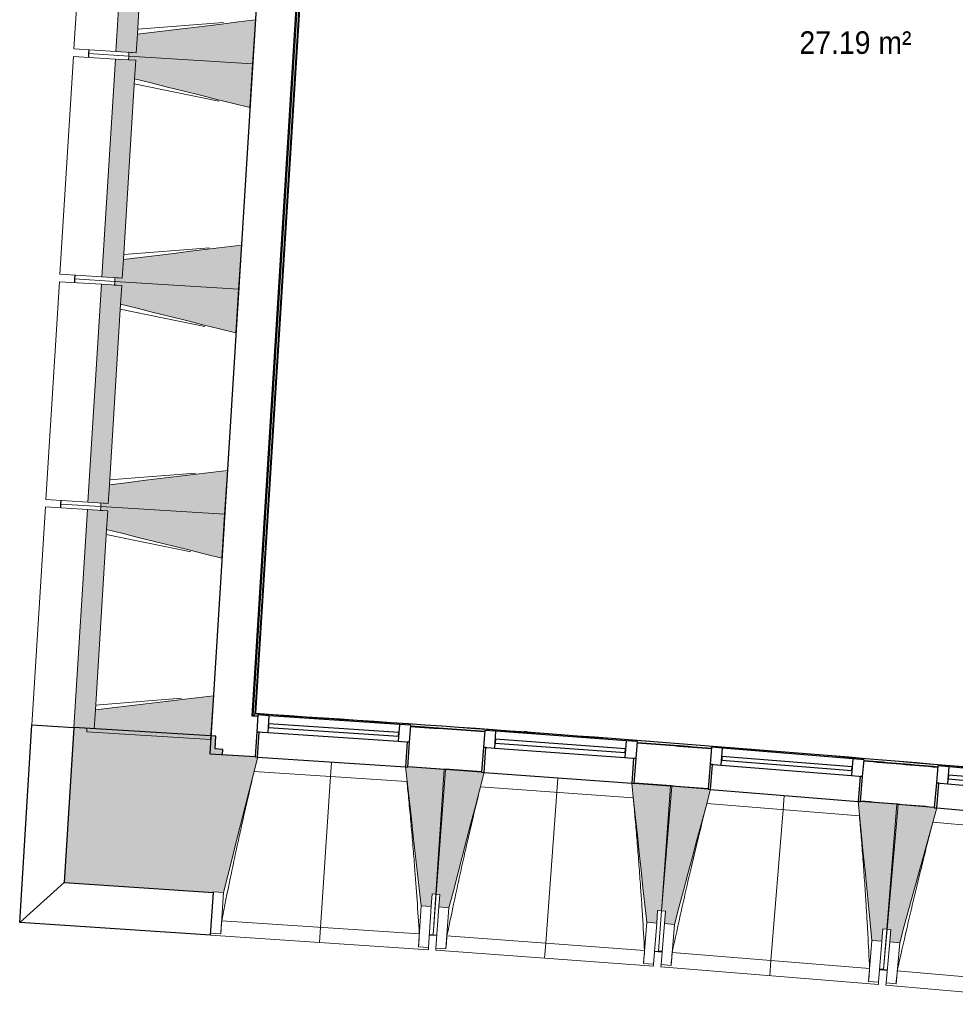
# Model space of a CAD drawing. Header units: millimetres. Extents: x 1293 to 60335, y -36590 to 4541.
# Tile 7 of 65: x 24633 to 28362, y -30450 to -26524. Entities that reach past the tile are written whole.
import ezdxf

# ---------------------------------------------------------------- set-up
doc = ezdxf.new("R2010")
doc.units = ezdxf.units.MM
for name, color, linetype, lineweight in [('A-AREA-IDEN', 7, 'Continuous', 30), ('A-FLOR-HRAL', 7, 'Continuous', 18), ('A-WALL-PATT', 7, 'Continuous', 25), ('BATIEMENT', 7, 'Continuous', 18), ('BATIMENT', 7, 'Continuous', 25), ('FENETRES', 7, 'Continuous', 25), ('GEN', 7, 'Continuous', 18), ('SOLS', 7, 'Continuous', 25)]:
    doc.layers.add(name, color=color, linetype=linetype, lineweight=lineweight)
doc.layers.add('A-GLAZ', color=7, linetype='Continuous', lineweight=25, true_color=0x5c63b1)
doc.styles.add('Arial_1', font='arial.ttf', dxfattribs={"width": 0.9, "height": 90})

# ---------------------------------------------------------------- blocks, each defined once
blk = doc.blocks.new('XXX_VIDE FENETRE - 590-389517-2021_015_1111_DCE_1_50_N0 FINI_CVC_PAC')
at = {"layer": 'A-GLAZ'}
for p, q in [((260.1, -120), (-260.1, -120)), ((-260.1, -120), (-260.1, -135)), ((-260.1, -135), (260.1, -135)), ((260.1, -135), (260.1, -120))]:
    blk.add_line(p, q, dxfattribs=at)
at = {"layer": 'FENETRES'}
for p, q in [((-305.1, 0), (-305.1, -100)), ((-295.1, 0), (-305.1, 0)), ((295.1, 0), (-295.1, 0)), ((-295.1, -100), (-295.1, 0)), ((305.1, 0), (295.1, 0)), ((295.1, 0), (295.1, -100)), ((305.1, -100), (305.1, 0)), ((-305.1, -100), (-295.1, -100)), ((-260.1, -100), (-305.1, -100)), ((-305.1, -100), (-305.1, -167.5)), ((-260.1, -167.5), (-260.1, -100)), ((260.1, -100), (-260.1, -100)), ((260.1, -100), (260.1, -167.5)), ((305.1, -100), (260.1, -100)), ((295.1, -100), (305.1, -100)), ((305.1, -167.5), (305.1, -100)), ((-305.1, -167.5), (-260.1, -167.5)), ((-260.1, -167.5), (260.1, -167.5)), ((260.1, -167.5), (305.1, -167.5))]:
    blk.add_line(p, q, dxfattribs=at)
blk = doc.blocks.new('Garde-corps - Garde-corps-510192-2021_015_1111_DCE_1_50_N0 FINI_CVC_PAC')
at = {"layer": 'A-FLOR-HRAL'}
for p, q in [((-13375.8, -29298.6), (-13001.8, -23280.8)), ((-13368.2, -29292), (-12995.1, -23288.4)), ((-13366.4, -29290.3), (-12993.5, -23290.2)), ((-13364.6, -29288.8), (-12992, -23292)), ((-13356.8, -29300.2), (-13375.8, -29298.6)), ((-13356.7, -29299.8), (-13375.8, -29298.6)), ((-13083.2, -29311.6), (-13364.6, -29288.8)), ((-12552.2, -29354.7), (-12610.1, -29350)), ((-12284.1, -29362.5), (-12294.9, -29361.7))]:
    blk.add_line(p, q, dxfattribs=at)
at = {"layer": 'A-FLOR-HRAL', "flags": 128}
for points in [[(-13375.8, -29298.6), (-13375.9, -29298.7), (-13376.2, -29299), (-13376.6, -29299.4), (-13377.1, -29299.8), (-13377.7, -29300.3), (-13378.3, -29300.9), (-13378.9, -29301.4)], [(-13368.2, -29292), (-13372, -29295.3), (-13375.8, -29298.6)], [(-13364.6, -29288.8), (-13364.6, -29288.8), (-13364.7, -29288.9), (-13364.9, -29289), (-13365, -29289.2), (-13365.3, -29289.4), (-13365.5, -29289.6), (-13365.7, -29289.8), (-13365.9, -29290), (-13366.2, -29290.2), (-13366.4, -29290.3)]]:
    blk.add_lwpolyline(points, dxfattribs=at)
at = {"layer": 'A-FLOR-HRAL'}
for radius, start, end in [(125935, 84.373021, 86.346998), (125936.7, 84.373813, 86.346207), (125927.8, 85.92938, 86.063936), (125927.8, 85.517188, 85.651745), (125927.8, 85.104996, 85.239553)]:
    blk.add_arc((-21392, -154971), radius, start, end, dxfattribs=at)
blk = doc.blocks.new('B02_ARC_rvt-1-2021_015_1111_DCE_1_50_N0 FINI_CVC_PAC')
at = {"layer": 'BATIEMENT', "lineweight": 25}
for p, q in [((-13154.3, -23106.7), (-13548.5, -29451)), ((-13378.9, -29301.4), (-13004.6, -23277.6)), ((-13356.9, -29302.8), (-13378.9, -29301.4)), ((-13548.5, -29451), (-13388.9, -29461.1)), ((-13388.9, -29461.1), (-13367.6, -29462.5))]:
    blk.add_line(p, q, dxfattribs=at)
for radius, start, end in [(125924.8, 85.929383, 86.063933), (125924.8, 85.517191, 85.651742), (125924.8, 85.104999, 85.23955), (125764.8, 85.929576, 86.063774), (125764.8, 85.517384, 85.651582), (125764.8, 85.105191, 85.239389)]:
    blk.add_arc((-21392, -154971), radius, start, end, dxfattribs=at)
at = {"layer": 'SOLS'}
for p, q in [((-12614.2, -29512.9), (-12609.4, -29513.2)), ((-11711.8, -29579.3), (-11707.1, -29579.7)), ((-10954.5, -29640.1), (-10900.6, -29644.6)), ((-10810, -29652.2), (-10805.3, -29652.6))]:
    blk.add_line(p, q, dxfattribs=at)
at = {"layer": 'BATIEMENT', "lineweight": 18}
blk.add_blockref('Garde-corps - Garde-corps-510192-2021_015_1111_DCE_1_50_N0 FINI_CVC_PAC', (0, 0), dxfattribs=at)
at = {"layer": 'FENETRES', "lineweight": 18}
for p, rotation in [((-13063.2, -29483.8), 176.1892004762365), ((-12160.7, -29547.1), 175.7775659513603), ((-11258.6, -29616.9), 175.3659314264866), ((-10357.1, -29693.1), 174.9542969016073)]:
    blk.add_blockref('XXX_VIDE FENETRE - 590-389517-2021_015_1111_DCE_1_50_N0 FINI_CVC_PAC', p, dxfattribs=dict(at, rotation=rotation))
blk = doc.blocks.new('20_MUR PREFA_01 - MODULE_01 B-3165811-2021_015_1111_DCE_1_50_N0 FINI_CVC_PAC')
at = {"layer": 'GEN'}
for p, q in [((0, 722.1), (0, 661.4)), ((0, 661.4), (0, 58.5)), ((0, 0.7), (0, 58.5))]:
    blk.add_line(p, q, dxfattribs=at)
blk = doc.blocks.new('Murs 6 - Murs 1-3191379-2021_015_1111_DCE_1_50_N0 FINI_CVC_PAC')
at = {"layer": 'A-WALL-PATT', "true_color": 0x787878}
blk.add_hatch(color=8, dxfattribs=at).paths.add_polyline_path([(-13533.8, -30003.9), (-13530.4, -29951.9), (-13545.3, -29950.9), (-13512.2, -29453.2), (-13497.2, -29454.2), (-13495.9, -29434), (-13527, -29431.9), (-13523.8, -29380.9), (-14089.6, -29345.7), (-14128.1, -29964.3), (-13545.3, -30003.1)])
at = {"layer": 'BATIEMENT', "lineweight": 25}
for p, q in [((-14089.6, -29345.7), (-14128.1, -29964.3)), ((-13523.8, -29380.9), (-14089.6, -29345.7)), ((-13527, -29431.9), (-13523.8, -29380.9)), ((-13495.9, -29434), (-13527, -29431.9)), ((-13497.2, -29454.2), (-13495.9, -29434)), ((-14128.1, -29964.3), (-13533.8, -30003.9)), ((-13533.8, -30003.9), (-13533.7, -30001.8))]:
    blk.add_line(p, q, dxfattribs=at)
at = {"layer": 'BATIMENT'}
for p, q in [((-14306, -30124), (-14257, -29335.3)), ((-14257, -29335.3), (-14089.6, -29345.7)), ((-14128.1, -29964.3), (-14306, -30124)), ((-13545.2, -30174.7), (-13533.8, -30003.9)), ((-13545.2, -30174.7), (-14306, -30124))]:
    blk.add_line(p, q, dxfattribs=at)
blk = doc.blocks.new('B02_DC_STR_rvt-1-2021_015_1111_DCE_1_50_N0 FINI_CVC_PAC')
at = {"layer": 'BATIMENT', "lineweight": 5, "true_color": 0x787878}
for points in [[(-13841.7, -26655.9), (-13787.7, -25787.6), (-13868.2, -25782.6), (-13922.2, -26650.9), (-13870.4, -26654.2)], [(-13377.6, -26699.8), (-13366.7, -26525.1), (-13837, -26581.6), (-13841.7, -26655.9), (-13870.4, -26654.2), (-13871.3, -26669.1), (-13433.9, -26696.3)], [(-13897.5, -27554.2), (-13843.5, -26685.9), (-13924, -26680.9), (-13978, -27549.2), (-13926.2, -27552.4)], [(-13388.4, -26874.5), (-13377.6, -26699.8), (-13871.3, -26669.1), (-13872.2, -26684.1), (-13843.5, -26685.9), (-13848.1, -26760.2), (-13454.1, -26858.1)], [(-13433.4, -27598.1), (-13422.5, -27423.4), (-13892.9, -27479.9), (-13897.5, -27554.2), (-13926.2, -27552.4), (-13927.1, -27567.4), (-13489.7, -27594.6)], [(-13953.3, -28452.5), (-13899.3, -27584.2), (-13979.8, -27579.1), (-14033.8, -28447.5), (-13982, -28450.7)], [(-13444.2, -27772.7), (-13433.4, -27598.1), (-13927.1, -27567.4), (-13928, -27582.4), (-13899.3, -27584.2), (-13904, -27658.5), (-13509.9, -27756.4)], [(-13489.2, -28496.3), (-13478.4, -28321.7), (-13948.7, -28378.2), (-13953.3, -28452.5), (-13982, -28450.7), (-13982.9, -28465.7), (-13545.5, -28492.8)], [(-14009.1, -29350.7), (-13955.1, -28482.4), (-14035.7, -28477.4), (-14089.6, -29345.7), (-14037.8, -29349)], [(-13500.1, -28671), (-13489.2, -28496.3), (-13982.9, -28465.7), (-13983.9, -28480.6), (-13955.1, -28482.4), (-13959.8, -28556.7), (-13565.7, -28654.7)], [(-13545, -29394.6), (-13534.2, -29219.9), (-14004.5, -29276.4), (-14009.1, -29350.7), (-14037.8, -29349), (-14038.7, -29363.9), (-13572.2, -29392.9)], [(-13493.8, -30004.5), (-13357.7, -29464.2), (-13367.7, -29463.6), (-13367.7, -29462.9), (-13512.2, -29453.2), (-13545.3, -29950.9), (-13530.4, -29951.9), (-13533.7, -30001.8), (-13530.4, -30002)], [(-12665.6, -30059.6), (-12662.3, -30009.8), (-12647.3, -30010.8), (-12614.2, -29513.1), (-12758.8, -29503.4), (-12758.8, -29504.1), (-12768.8, -29503.5), (-12705.5, -30057)], [(-12595, -30064.6), (-12455, -29525.4), (-12465, -29524.6), (-12465, -29524), (-12609.4, -29513.3), (-12646.1, -30010.7), (-12631.2, -30011.8), (-12634.9, -30061.7), (-12631.2, -30062)], [(-11767.2, -30125.8), (-11763.5, -30075.9), (-11748.6, -30077), (-11711.9, -29579.6), (-11856.4, -29568.9), (-11856.4, -29569.6), (-11866.4, -29568.8), (-11807.1, -30122.8), (-11784, -30124.5)], [(-11696.6, -30131.3), (-11552.8, -29593), (-11562.7, -29592.2), (-11562.7, -29591.5), (-11707.1, -29579.8), (-11747.4, -30077), (-11732.5, -30078.2), (-11736.5, -30128), (-11732.5, -30128.4)], [(-10869.3, -30198.3), (-10865.3, -30148.5), (-10850.3, -30149.7), (-10810, -29652.5), (-10954.5, -29640.8), (-10954.5, -29641.5), (-10964.5, -29640.7), (-10909.2, -30195.1)], [(-10798.8, -30204.3), (-10651.1, -29667.1), (-10661, -29666.3), (-10661, -29665.6), (-10805.3, -29652.8), (-10849.2, -30149.7), (-10834.2, -30151), (-10838.6, -30200.8), (-10834.2, -30201.2)]]:
    blk.add_hatch(color=8, dxfattribs=at).paths.add_polyline_path(points)
at = {"layer": 'BATIEMENT'}
for p, q in [((-13868.2, -25782.6), (-13922.2, -26650.9)), ((-13837, -26581.1), (-13792.3, -25862.5)), ((-13377.6, -26699.8), (-13366.7, -26525.1)), ((-13837, -26581.6), (-13841.7, -26655.9)), ((-13841.7, -26655.9), (-13837, -26581.6)), ((-13922.2, -26650.9), (-13841.7, -26655.9)), ((-13870.4, -26654.2), (-13871.3, -26669.1)), ((-13841.7, -26655.9), (-13870.4, -26654.2)), ((-13924, -26680.9), (-13978, -27549.2)), ((-13843.5, -26685.9), (-13924, -26680.9)), ((-13871.3, -26669.1), (-13872.2, -26684.1)), ((-13872.2, -26684.1), (-13843.5, -26685.9)), ((-13871.3, -26669.1), (-13377.6, -26699.8)), ((-13377.6, -26699.8), (-13871.3, -26669.1)), ((-13843.5, -26685.9), (-13848.1, -26760.2)), ((-13848.1, -26760.2), (-13843.5, -26685.9)), ((-13388.4, -26874.5), (-13377.6, -26699.8)), ((-13892.8, -27479.4), (-13848.2, -26760.7)), ((-13433.4, -27598.1), (-13422.5, -27423.4)), ((-13892.9, -27479.9), (-13897.5, -27554.2)), ((-13897.5, -27554.2), (-13892.9, -27479.9)), ((-13978, -27549.2), (-13897.5, -27554.2)), ((-13926.2, -27552.4), (-13927.1, -27567.4)), ((-13897.5, -27554.2), (-13926.2, -27552.4)), ((-13979.8, -27579.1), (-14033.8, -28447.5)), ((-13899.3, -27584.2), (-13979.8, -27579.1)), ((-13927.1, -27567.4), (-13928, -27582.4)), ((-13928, -27582.4), (-13899.3, -27584.2)), ((-13927.1, -27567.4), (-13433.4, -27598.1)), ((-13433.4, -27598.1), (-13927.1, -27567.4)), ((-13899.3, -27584.2), (-13904, -27658.5)), ((-13904, -27658.5), (-13899.3, -27584.2)), ((-13444.2, -27772.7), (-13433.4, -27598.1)), ((-13948.6, -28377.6), (-13904, -27659)), ((-13489.2, -28496.3), (-13478.4, -28321.7)), ((-13948.7, -28378.2), (-13953.3, -28452.5)), ((-13953.3, -28452.5), (-13948.7, -28378.2)), ((-14033.8, -28447.5), (-13953.3, -28452.5)), ((-13982, -28450.7), (-13982.9, -28465.7)), ((-13953.3, -28452.5), (-13982, -28450.7)), ((-14035.7, -28477.4), (-14089.6, -29345.7)), ((-13955.1, -28482.4), (-14035.7, -28477.4)), ((-13982.9, -28465.7), (-13983.9, -28480.6)), ((-13983.9, -28480.6), (-13955.1, -28482.4)), ((-13982.9, -28465.7), (-13489.2, -28496.3)), ((-13489.2, -28496.3), (-13982.9, -28465.7)), ((-13955.1, -28482.4), (-13959.8, -28556.7)), ((-13959.8, -28556.7), (-13955.1, -28482.4)), ((-13500.1, -28671), (-13489.2, -28496.3)), ((-14004.5, -29275.9), (-13959.8, -28557.3)), ((-13545, -29394.6), (-13534.2, -29219.9)), ((-14004.5, -29276.4), (-14009.1, -29350.7)), ((-14009.1, -29350.7), (-14004.5, -29276.4)), ((-14089.6, -29345.7), (-14009.1, -29350.7)), ((-14037.8, -29349), (-14038.7, -29363.9)), ((-14038.7, -29363.9), (-13545, -29394.6)), ((-14009.1, -29350.7), (-14037.8, -29349)), ((-13367.6, -29462.9), (-13497.2, -29454.2)), ((-12614.2, -29513.1), (-12758.8, -29503.4)), ((-12647.3, -30010.8), (-12614.2, -29513.1)), ((-12609.4, -29513.3), (-12646.1, -30010.7)), ((-12464.9, -29524), (-12609.4, -29513.3)), ((-11711.9, -29579.6), (-11856.4, -29568.9)), ((-11748.6, -30077), (-11711.9, -29579.6)), ((-11707.1, -29579.8), (-11747.4, -30077)), ((-11562.7, -29591.5), (-11707.1, -29579.8)), ((-10810, -29652.5), (-10954.5, -29640.8)), ((-10850.3, -30149.7), (-10810, -29652.5)), ((-10805.3, -29652.8), (-10849.2, -30149.7)), ((-10661, -29665.6), (-10805.3, -29652.8)), ((-13533.7, -30001.8), (-13493.8, -30004.5)), ((-12665.6, -30059.6), (-12662.3, -30009.8)), ((-12662.3, -30009.8), (-12647.3, -30010.8)), ((-12646.1, -30010.7), (-12631.2, -30011.8)), ((-12631.2, -30011.8), (-12634.9, -30061.7)), ((-12705.5, -30057), (-12665.6, -30059.6)), ((-12634.9, -30061.7), (-12595, -30064.6)), ((-11767.2, -30125.8), (-11763.5, -30075.9)), ((-11763.5, -30075.9), (-11748.6, -30077)), ((-11747.4, -30077), (-11732.5, -30078.2)), ((-11732.5, -30078.2), (-11736.5, -30128)), ((-11807.1, -30122.8), (-11767.2, -30125.8)), ((-11736.5, -30128), (-11696.6, -30131.3)), ((-10869.3, -30198.3), (-10865.3, -30148.5)), ((-10865.3, -30148.5), (-10850.3, -30149.7)), ((-10849.2, -30149.7), (-10834.2, -30151)), ((-10834.2, -30151), (-10838.6, -30200.8)), ((-10909.2, -30195.1), (-10869.3, -30198.3)), ((-10838.6, -30200.8), (-10798.8, -30204.3))]:
    blk.add_line(p, q, dxfattribs=at)
at = {"layer": 'BATIEMENT', "flags": 128}
for points in [[(-13366.7, -26525.1), (-13433.9, -26533.2), (-13501.1, -26541.3), (-13568.3, -26549.3), (-13635.5, -26557.4), (-13702.7, -26565.5), (-13769.8, -26573.6), (-13837, -26581.6)], [(-13848.1, -26760.2), (-13782.5, -26776.5), (-13716.8, -26792.8), (-13651.1, -26809.2), (-13585.4, -26825.5), (-13519.8, -26841.8), (-13454.1, -26858.1), (-13388.4, -26874.5)], [(-13422.5, -27423.4), (-13489.7, -27431.5), (-13556.9, -27439.5), (-13624.1, -27447.6), (-13691.3, -27455.7), (-13758.5, -27463.8), (-13825.7, -27471.8), (-13892.9, -27479.9)], [(-13904, -27658.5), (-13838.3, -27674.8), (-13772.6, -27691.1), (-13706.9, -27707.4), (-13641.3, -27723.8), (-13575.6, -27740.1), (-13509.9, -27756.4), (-13444.2, -27772.7)], [(-13478.4, -28321.7), (-13545.5, -28329.7), (-13612.7, -28337.8), (-13679.9, -28345.9), (-13747.1, -28354), (-13814.3, -28362), (-13881.5, -28370.1), (-13948.7, -28378.2)], [(-13959.8, -28556.7), (-13894.1, -28573.1), (-13828.4, -28589.4), (-13762.8, -28605.7), (-13697.1, -28622), (-13631.4, -28638.4), (-13565.7, -28654.7), (-13500.1, -28671)], [(-13534.2, -29219.9), (-13601.4, -29228), (-13668.6, -29236.1), (-13735.7, -29244.2), (-13802.9, -29252.2), (-13870.1, -29260.3), (-13937.3, -29268.4), (-14004.5, -29276.4)], [(-13493.8, -30004.5), (-13476.8, -29936.9), (-13459.7, -29869.2), (-13442.7, -29801.6), (-13425.7, -29734), (-13408.6, -29666.4), (-13391.6, -29598.8), (-13374.6, -29531.2), (-13357.5, -29463.5)], [(-12768.8, -29502.8), (-12760.9, -29572), (-12753, -29641.3), (-12745.1, -29710.6), (-12737.2, -29779.9), (-12729.3, -29849.2), (-12721.4, -29918.4), (-12713.4, -29987.7), (-12705.5, -30057)], [(-12595, -30064.6), (-12577.5, -29997.2), (-12559.9, -29929.7), (-12542.4, -29862.2), (-12524.9, -29794.7), (-12507.4, -29727.2), (-12489.9, -29659.7), (-12472.4, -29592.2), (-12454.8, -29524.7)], [(-11866.4, -29568.1), (-11859, -29637.5), (-11851.6, -29706.8), (-11844.2, -29776.1), (-11836.8, -29845.5), (-11829.4, -29914.8), (-11822, -29984.1), (-11814.5, -30053.5), (-11807.1, -30122.8)], [(-11696.6, -30131.3), (-11678.6, -30063.9), (-11660.6, -29996.5), (-11642.6, -29929.2), (-11624.6, -29861.8), (-11606.6, -29794.4), (-11588.6, -29727.1), (-11570.6, -29659.7), (-11552.6, -29592.3)], [(-10964.5, -29640), (-10957.6, -29709.4), (-10950.7, -29778.8), (-10943.8, -29848.2), (-10936.9, -29917.6), (-10930, -29986.9), (-10923, -30056.3), (-10916.1, -30125.7), (-10909.2, -30195.1)], [(-10798.8, -30204.3), (-10780.3, -30137.1), (-10761.8, -30069.9), (-10743.3, -30002.6), (-10724.8, -29935.4), (-10706.3, -29868.2), (-10687.9, -29800.9), (-10669.4, -29733.7), (-10650.9, -29666.5)]]:
    blk.add_lwpolyline(points, dxfattribs=at)
at = {"layer": 'BATIMENT', "lineweight": 18}
for p, q in [((-14035.6, -25772.2), (-14089.6, -26640.5)), ((-13835.8, -26562.2), (-13493.2, -26535.1)), ((-13922.2, -26650.9), (-14089.6, -26640.5)), ((-14031.3, -26659.2), (-14030.4, -26644.2)), ((-14091.4, -26670.5), (-14145.4, -27538.8)), ((-14091.4, -26670.5), (-13924, -26680.9)), ((-14032.2, -26674.2), (-14031.3, -26659.2)), ((-13871.3, -26669.1), (-14031.3, -26659.2)), ((-14031.3, -26659.2), (-13871.3, -26669.1)), ((-13512.7, -26848.9), (-13849.3, -26779.6)), ((-13891.6, -27460.5), (-13549, -27433.4)), ((-13978, -27549.2), (-14145.4, -27538.8)), ((-14088.1, -27572.4), (-14087.1, -27557.5)), ((-14087.1, -27557.5), (-14086.2, -27542.5)), ((-13927.1, -27567.4), (-14087.1, -27557.5)), ((-14087.1, -27557.5), (-13927.1, -27567.4)), ((-14147.2, -27568.7), (-14201.2, -28437.1)), ((-14147.2, -27568.7), (-13979.8, -27579.1)), ((-13568.5, -27747.2), (-13905.2, -27677.9)), ((-13947.5, -28358.7), (-13604.8, -28331.7)), ((-14033.8, -28447.5), (-14201.2, -28437.1)), ((-14143.9, -28470.7), (-14143, -28455.7)), ((-14143, -28455.7), (-14142, -28440.7)), ((-13982.9, -28465.7), (-14143, -28455.7)), ((-14143, -28455.7), (-13982.9, -28465.7)), ((-14203.1, -28467), (-14257, -29335.3)), ((-14203.1, -28467), (-14035.7, -28477.4)), ((-13624.3, -28645.4), (-13961, -28576.2)), ((-14003.3, -29257), (-13660.6, -29229.9)), ((-14089.6, -29345.7), (-14257, -29335.3)), ((-13357.7, -29464.2), (-12768.8, -29503.4)), ((-12762.5, -29561.8), (-13371.6, -29521.2)), ((-12455, -29525.4), (-11866.4, -29568.8)), ((-11860.5, -29627.2), (-12469.4, -29582.3)), ((-11552.8, -29593), (-10964.5, -29640.7)), ((-10959.1, -29699.1), (-11567.5, -29649.8)), ((-10651.1, -29667.1), (-10063.1, -29719)), ((-10058.1, -29777.5), (-10666.2, -29723.8)), ((-13504.7, -30168.3), (-13493.8, -30004.5)), ((-12658.1, -30172.4), (-12646.1, -30010.7)), ((-12647.3, -30010.8), (-12658.1, -30172.5)), ((-12705.5, -30057), (-12716.4, -30220.8)), ((-12665.6, -30059.6), (-12676.5, -30223.5)), ((-12647, -30225.5), (-12634.9, -30061.7)), ((-12607.1, -30228.4), (-12595, -30064.6)), ((-11760.5, -30238.6), (-11747.4, -30077)), ((-11748.6, -30077), (-11760.5, -30238.7)), ((-13501, -30116.9), (-12713.3, -30169.4)), ((-11807.1, -30122.8), (-11819.2, -30286.6)), ((-11767.2, -30125.8), (-11779.3, -30289.5)), ((-11749.8, -30291.7), (-11736.5, -30128)), ((-11709.9, -30294.9), (-11696.6, -30131.3)), ((-10863.4, -30311.2), (-10849.2, -30149.7)), ((-10850.3, -30149.7), (-10863.4, -30311.3)), ((-13545.2, -30174.7), (-12677.1, -30232.5)), ((-13504.7, -30168.3), (-13544.6, -30165.7)), ((-13504.6, -30168.1), (-13504.7, -30168.3)), ((-12673.2, -30173.6), (-12658.2, -30174.6)), ((-12658.2, -30174.5), (-12658.2, -30173.5)), ((-12658.2, -30173.5), (-12658.2, -30174.6)), ((-12658.2, -30174.5), (-12643.3, -30175.6)), ((-12603, -30177), (-11815.7, -30235.1)), ((-12716.4, -30220.8), (-12716.5, -30220.6)), ((-12676.5, -30223.5), (-12716.4, -30220.8)), ((-12676.5, -30223.5), (-12677.1, -30232.5)), ((-12647.6, -30234.5), (-12647, -30225.5)), ((-12607.1, -30228.4), (-12647, -30225.5)), ((-12607, -30228.2), (-12607.1, -30228.4)), ((-10909.2, -30195.1), (-10922.5, -30358.8)), ((-10869.3, -30198.3), (-10882.6, -30362)), ((-10853.1, -30364.4), (-10838.6, -30200.8)), ((-10813.2, -30367.9), (-10798.8, -30204.3)), ((-12647.6, -30234.5), (-11780, -30298.5)), ((-11775.6, -30239.7), (-11760.7, -30240.8)), ((-11760.7, -30240.7), (-11760.6, -30239.4)), ((-11760.6, -30239.4), (-11760.7, -30240.8)), ((-11760.7, -30240.7), (-11745.7, -30241.9)), ((-11705.5, -30243.5), (-10918.5, -30307.3)), ((-11819.2, -30286.6), (-11819.2, -30286.3)), ((-11779.3, -30289.5), (-11819.2, -30286.6)), ((-11779.3, -30289.5), (-11780, -30298.5)), ((-11750.5, -30300.7), (-11749.8, -30291.7)), ((-11750.5, -30300.7), (-10883.3, -30371)), ((-11709.9, -30294.9), (-11749.8, -30291.7)), ((-11709.8, -30294.7), (-11709.9, -30294.9)), ((-10878.6, -30312.2), (-10863.6, -30313.4)), ((-10863.5, -30312), (-10863.6, -30313.4)), ((-10863.6, -30313.3), (-10848.7, -30314.6)), ((-10808.4, -30316.6), (-10022, -30386)), ((-10922.5, -30358.8), (-10922.5, -30358.5)), ((-10882.6, -30362), (-10922.5, -30358.8)), ((-10882.6, -30362), (-10883.3, -30371)), ((-10853.9, -30373.4), (-10853.1, -30364.4)), ((-10853.9, -30373.4), (-9987.2, -30449.9)), ((-10813.2, -30367.9), (-10853.1, -30364.4)), ((-10813.2, -30367.7), (-10813.2, -30367.9))]:
    blk.add_line(p, q, dxfattribs=at)
at = {"layer": 'BATIMENT', "lineweight": 18, "flags": 128}
for points in [[(-13501, -30116.9), (-13501.8, -30127.1), (-13502.5, -30137.4), (-13503.2, -30147.6), (-13503.9, -30157.8), (-13504.6, -30168.1)], [(-12716.5, -30220.6), (-12715.8, -30210.3), (-12715.2, -30200.1), (-12714.5, -30189.8), (-12713.9, -30179.6), (-12713.3, -30169.4)], [(-12603, -30177), (-12603.8, -30187.2), (-12604.6, -30197.5), (-12605.4, -30207.7), (-12606.2, -30217.9), (-12607, -30228.2)], [(-11819.2, -30286.3), (-11818.5, -30276.1), (-11817.8, -30265.8), (-11817.1, -30255.6), (-11816.4, -30245.4), (-11815.7, -30235.1)], [(-11705.5, -30243.5), (-11706.4, -30253.8), (-11707.2, -30264), (-11708.1, -30274.2), (-11709, -30284.5), (-11709.8, -30294.7)], [(-10922.5, -30358.5), (-10921.7, -30348.3), (-10920.9, -30338), (-10920.1, -30327.8), (-10919.3, -30317.6), (-10918.5, -30307.3)], [(-10808.4, -30316.6), (-10809.4, -30326.8), (-10810.3, -30337), (-10811.3, -30347.2), (-10812.2, -30357.4), (-10813.2, -30367.7)]]:
    blk.add_lwpolyline(points, dxfattribs=at)
at = {"layer": 'BATIMENT', "lineweight": 18}
for points, knots in [([(-13371.5, -29521.2), (-13381.4, -29562.3), (-13396.3, -29625.8), (-13415.9, -29712), (-13432.1, -29784.9), (-13449.1, -29863.6), (-13472.8, -29976.1), (-13489.9, -30060.5), (-13501, -30116.9)], [0.0183454, 0.0183454, 0.0183454, 0.0183454, 0.2222222, 0.3333333, 0.4444444, 0.5833333, 0.7222222, 1, 1, 1, 1]), ([(-12713.3, -30169.4), (-12716.1, -30123.5), (-12720.7, -30054.7), (-12727.3, -29963), (-12733, -29888.5), (-12739.5, -29808.3), (-12747, -29722.3), (-12754.7, -29640.1), (-12760.1, -29586.6), (-12762.6, -29561.8)], [0, 0, 0, 0, 0.2222222, 0.3333333, 0.4444444, 0.5833333, 0.7222222, 0.8611111, 0.9816328, 0.9816328, 0.9816328, 0.9816328]), ([(-12469.2, -29582.3), (-12479.4, -29623.3), (-12494.8, -29686.7), (-12515, -29772.7), (-12531.7, -29845.5), (-12549.3, -29924.1), (-12573.8, -30036.4), (-12591.5, -30120.7), (-12603, -30177)], [0.0183454, 0.0183454, 0.0183454, 0.0183454, 0.2222222, 0.3333333, 0.4444444, 0.5833333, 0.7222222, 1, 1, 1, 1]), ([(-11815.7, -30235.1), (-11818.2, -30189.2), (-11822.2, -30120.4), (-11828.2, -30028.7), (-11833.3, -29954.1), (-11839.3, -29873.9), (-11846.2, -29787.9), (-11853.3, -29705.6), (-11858.3, -29652.1), (-11860.6, -29627.2)], [0, 0, 0, 0, 0.2222222, 0.3333333, 0.4444444, 0.5833333, 0.7222222, 0.8611111, 0.9816328, 0.9816328, 0.9816328, 0.9816328]), ([(-11567.4, -29649.8), (-11577.9, -29690.7), (-11593.7, -29754.1), (-11614.5, -29839.9), (-11631.7, -29912.6), (-11649.9, -29991.1), (-11675.2, -30103.2), (-11693.5, -30187.3), (-11705.5, -30243.5)], [0.0183454, 0.0183454, 0.0183454, 0.0183454, 0.2222222, 0.3333333, 0.4444444, 0.5833333, 0.7222222, 1, 1, 1, 1]), ([(-10918.5, -30307.3), (-10920.7, -30261.4), (-10924.3, -30192.6), (-10929.6, -30100.8), (-10934.2, -30026.2), (-10939.6, -29945.9), (-10945.9, -29859.9), (-10952.4, -29777.6), (-10957, -29724), (-10959.2, -29699.1)], [0, 0, 0, 0, 0.2222222, 0.3333333, 0.4444444, 0.5833333, 0.7222222, 0.8611111, 0.9816328, 0.9816328, 0.9816328, 0.9816328]), ([(-10666.1, -29723.8), (-10676.9, -29764.7), (-10693.2, -29827.9), (-10714.6, -29913.6), (-10732.3, -29986.2), (-10751, -30064.5), (-10777.2, -30176.4), (-10796.1, -30260.4), (-10808.4, -30316.6)], [0.0183454, 0.0183454, 0.0183454, 0.0183454, 0.2222222, 0.3333333, 0.4444444, 0.5833333, 0.7222222, 1, 1, 1, 1])]:
    blk.add_open_spline(points, degree=3, knots=knots, dxfattribs=at)
at = {"layer": 'SOLS'}
for p, q in [((-14030.4, -26644.2), (-14031.3, -26659.2)), ((-14031.3, -26659.2), (-14032.2, -26674.2)), ((-14087.1, -27557.5), (-14088.1, -27572.4)), ((-14086.2, -27542.5), (-14087.1, -27557.5)), ((-14143, -28455.7), (-14143.9, -28470.7)), ((-14142, -28440.7), (-14143, -28455.7)), ((-12673.1, -30172.1), (-12643.2, -30174.2)), ((-11775.5, -30238.2), (-11745.6, -30240.5)), ((-11745.5, -30239.8), (-11760.5, -30238.6)), ((-10863.4, -30311.3), (-10878.4, -30310.1)), ((-10878.4, -30310.8), (-10848.5, -30313.3)), ((-10848.6, -30313.3), (-10863.5, -30312))]:
    blk.add_line(p, q, dxfattribs=at)
at = {"layer": 'BATIMENT', "color": 5, "lineweight": 25, "true_color": 0x0000ff}
blk.add_blockref('Murs 6 - Murs 1-3191379-2021_015_1111_DCE_1_50_N0 FINI_CVC_PAC', (0, 0), dxfattribs=at)
for p, rotation in [((-13063.2, -29483.2), 176.1892004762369), ((-12160.6, -29546.4), 175.7775659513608), ((-11258.6, -29616.2), 175.3659314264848)]:
    blk.add_blockref('20_MUR PREFA_01 - MODULE_01 B-3165811-2021_015_1111_DCE_1_50_N0 FINI_CVC_PAC', p, dxfattribs=dict(at, rotation=rotation))

msp = doc.modelspace()

# ---------------------------------------------------------------- block references
at = {"lineweight": 5}
for name in ['B02_DC_STR_rvt-1-2021_015_1111_DCE_1_50_N0 FINI_CVC_PAC', 'B02_ARC_rvt-1-2021_015_1111_DCE_1_50_N0 FINI_CVC_PAC']:
    msp.add_blockref(name, (38939, 0), dxfattribs=at)

# ---------------------------------------------------------------- texts
at = {"layer": 'A-AREA-IDEN', "color": 8, "true_color": 0x808080, "insert": (27740.8, -26570.4), "char_height": 90, "width": 530.316, "attachment_point": 1, "style": 'Arial_1'}
msp.add_mtext('27.19 m²', dxfattribs=at)

doc.saveas('drawing.dxf')
